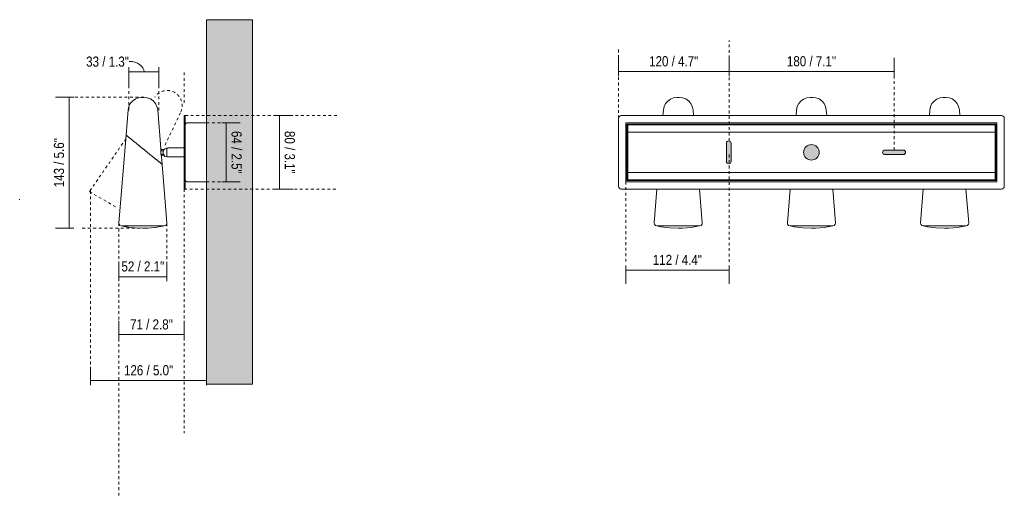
# Model space of a CAD drawing. Header units: millimetres. Extents: x -6836 to -4305, y -1213 to 6836.
# Tile 3 of 4: x -5377 to -4305, y -74 to 448. Entities that reach past the tile are written whole.
import ezdxf

# ---------------------------------------------------------------- set-up
doc = ezdxf.new("R2010")
doc.units = ezdxf.units.MM
doc.linetypes.add('Dash', pattern=[6, 3, -3])
doc.layers.add('A-ANNO-DIMS', color=7, linetype='Dash', lineweight=9, true_color=0xd2d2d2)
for name, color, linetype, lineweight in [('A-ANNO-DIMS-5', 7, 'Continuous', 9), ('A-DETL-GENF', 7, 'Continuous', 9), ('A-WALL', 7, 'Continuous', 9), ('A-WALL-PATT', 7, 'Continuous', 9), ('E-LITE-EQPM', 7, 'Continuous', 20)]:
    doc.layers.add(name, color=color, linetype=linetype, lineweight=lineweight)
doc.styles.add('Arial Narrow', font='ARIALN.TTF', dxfattribs={"height": 11})
doc.dimstyles.new('FARO_-_2_2mm_Arial_Narrow_mm_Inch_Left', dxfattribs={"dimscale": 304.8, "dimtxt": 11.257741, "dimasz": 0, "dimexe": 0.049213, "dimexo": 0.0625, "dimgap": 0.008202, "dimtad": 1, "dimdec": 0, "dimzin": 0, "dimdsep": 46, "dimtxsty": 'Arial Narrow', "dimblk1": 'NONE', "dimblk2": 'NONE', "dimsah": 1, "dimcen": 0.09, "dimadec": 0, "dimazin": 0, "dimtfac": 1, "dimtdec": 4, "dimtix": 1, "dimtmove": 0, "dimatfit": 3, "dimfxl": 0.016404, "dimfxlon": 1, "dimtvp": 1, "dimtolj": 1, "dimtzin": 0, "dimarcsym": 2})
doc.dimstyles.new('FARO_-_2_2mm_Arial_Narrow_mm_Inch_Left_1', dxfattribs={"dimscale": 304.8, "dimtxt": 11.257741, "dimasz": 0, "dimexe": 0.049213, "dimexo": 0.0625, "dimgap": 0.008202, "dimtad": 1, "dimdec": 0, "dimzin": 0, "dimdsep": 46, "dimtxsty": 'Arial Narrow', "dimblk1": 'NONE', "dimblk2": 'NONE', "dimsah": 1, "dimcen": 0.09, "dimadec": 0, "dimazin": 0, "dimtfac": 1, "dimtdec": 4, "dimtix": 1, "dimtmove": 1, "dimatfit": 3, "dimfxl": 0.016404, "dimfxlon": 1, "dimtvp": 1, "dimtolj": 1, "dimtzin": 0, "dimarcsym": 2})
doc.dimstyles.new('FARO_-_2_2mm_Arial_Narrow_mm_Inch_Right', dxfattribs={"dimscale": 304.8, "dimtxt": 11.257741, "dimasz": 0, "dimexe": 0.049213, "dimexo": 0.0625, "dimgap": 0.008202, "dimtad": 1, "dimdec": 0, "dimzin": 0, "dimdsep": 46, "dimtxsty": 'Arial Narrow', "dimblk1": 'NONE', "dimblk2": 'NONE', "dimsah": 1, "dimcen": 0.09, "dimadec": 0, "dimazin": 0, "dimtfac": 1, "dimtdec": 4, "dimtix": 1, "dimtmove": 0, "dimatfit": 3, "dimfxl": 0.016404, "dimfxlon": 1, "dimtvp": 1, "dimtolj": 1, "dimtzin": 0, "dimarcsym": 2})

# ---------------------------------------------------------------- blocks, each defined once
blk = doc.blocks.new('29043 - 29043 LAO LED Black wall lamp 3L-583270-Lateral_PDF')
at = {"layer": 'E-LITE-EQPM'}
for p, q in [((-3349.8, 358.9), (-3349.7, 359)), ((-3349.8, 358.9), (-3349.7, 359)), ((-3339.8, 362.9), (-3339.5, 362.9)), ((-3339.8, 362.9), (-3339.5, 362.9)), ((-3327.1, 359), (-3327, 359)), ((-3327.1, 359), (-3327, 359)), ((-3354.5, 349.2), (-3356.7, 321.9)), ((-3322.2, 349.4), (-3322.2, 349.2)), ((-3322.2, 349.4), (-3322.2, 349.2)), ((-3318.8, 307.1), (-3322.2, 349.2)), ((-3292.2, 343), (-3293.4, 343)), ((-3293.4, 340), (-3293.4, 343)), ((-3293.4, 266), (-3293.4, 340)), ((-3292.2, 340), (-3292.2, 343)), ((-3292.2, 266), (-3292.2, 340)), ((-3269, 335), (-3290.2, 335)), ((-3356.7, 321.9), (-3364.6, 226.2)), ((-3318.9, 305.9), (-3318.4, 305.9)), ((-3318.4, 306.8), (-3318.8, 306.8)), ((-3318.4, 305.9), (-3318.4, 306.8)), ((-3315.1, 306), (-3318.4, 306)), ((-3318.4, 305.9), (-3318.4, 304.7)), ((-3318.4, 304.7), (-3315.9, 304.7)), ((-3315.8, 301.2), (-3318.4, 301.2)), ((-3318.4, 301.2), (-3318.4, 299.9)), ((-3312.3, 307.4), (-3312.3, 298)), ((-3293.4, 308), (-3310.4, 308)), ((-3318.4, 299.9), (-3315.6, 299.9)), ((-3318.4, 299.7), (-3318.4, 299.9)), ((-3317.4, 289.9), (-3318.1, 298.8)), ((-3312.1, 226.2), (-3317.4, 289.9)), ((-3312.3, 298), (-3293.4, 298)), ((-3290.2, 271), (-3269, 271)), ((-3293.4, 263), (-3293.4, 266)), ((-3293.4, 263), (-3292.2, 263)), ((-3292.2, 263), (-3292.2, 266)), ((-3315.1, 222.9), (-3361.6, 222.9))]:
    blk.add_line(p, q, dxfattribs=at)
at = {"layer": 'E-LITE-EQPM', "flags": 128}
for points in [[(-3354.5, 349.2), (-3353.7, 352.8), (-3352.1, 356.1), (-3349.8, 358.9), (-3346.8, 361.1), (-3343.4, 362.4), (-3339.8, 362.9), (-3339.5, 362.9)], [(-3352.4, 355.5), (-3352.1, 356.1), (-3351.9, 356.4)], [(-3352.4, 355.5), (-3352.1, 356.1), (-3351.9, 356.4)], [(-3347.1, 360.9), (-3346.8, 361.1), (-3346.2, 361.3)], [(-3347.1, 360.9), (-3346.8, 361.1), (-3346.2, 361.3)], [(-3343.5, 362.4), (-3343.4, 362.4), (-3343, 362.5)], [(-3343.5, 362.4), (-3343.4, 362.4), (-3343, 362.5)], [(-3337.2, 362.9), (-3337.6, 362.9), (-3338.6, 362.9), (-3339.4, 362.9), (-3339.5, 362.9)], [(-3339.5, 362.9), (-3339.1, 362.9), (-3338.6, 362.9)], [(-3338.1, 362.9), (-3337.3, 362.9), (-3337.2, 362.9)], [(-3336.8, 362.9), (-3333.5, 362.5), (-3330.1, 361.2), (-3327.1, 359), (-3324.7, 356.3), (-3323, 353), (-3322.2, 349.4), (-3322.2, 349.2)], [(-3333.9, 362.5), (-3333.5, 362.5), (-3333.3, 362.4)], [(-3333.9, 362.5), (-3333.5, 362.5), (-3333.3, 362.4)], [(-3330.7, 361.4), (-3330.1, 361.2), (-3329.8, 360.9)], [(-3330.7, 361.4), (-3330.1, 361.2), (-3329.8, 360.9)], [(-3324.9, 356.5), (-3324.7, 356.3), (-3324.4, 355.7)], [(-3324.9, 356.5), (-3324.7, 356.3), (-3324.4, 355.7)], [(-3353.8, 352.4), (-3353.7, 352.8), (-3353.5, 353.3)], [(-3353.8, 352.4), (-3353.7, 352.8), (-3353.5, 353.3)], [(-3323.3, 353.5), (-3323, 353), (-3323, 352.5)], [(-3323.3, 353.5), (-3323, 353), (-3323, 352.5)], [(-3315.8, 301.2), (-3316.1, 302.3), (-3316.1, 303.6), (-3315.8, 304.7)], [(-3315.8, 304.7), (-3315.8, 304.8), (-3315.1, 306), (-3314.1, 306.8), (-3312.9, 307.3)], [(-3315, 299.9), (-3315.7, 301), (-3315.8, 301.2)], [(-3312.3, 298), (-3314.3, 298.6), (-3315.8, 299.9), (-3315.8, 299.9)], [(-3362.6, 223.2), (-3363.2, 223.4), (-3364.3, 224.6), (-3364.6, 226.2), (-3364.6, 226.2)], [(-3312.1, 226.2), (-3312.4, 224.6), (-3313.5, 223.4), (-3315.1, 222.9), (-3315.1, 222.9)], [(-3364.1, 224.4), (-3364.3, 224.6), (-3364.3, 224.7)], [(-3364.1, 224.4), (-3364.3, 224.6), (-3364.3, 224.7)], [(-3363, 223.3), (-3363.2, 223.4), (-3363.4, 223.6)], [(-3363, 223.3), (-3363.2, 223.4), (-3363.4, 223.6)], [(-3361.6, 222.9), (-3361.2, 222.9), (-3359.8, 222.9), (-3357.7, 222.9), (-3354.7, 222.9), (-3351.2, 222.9), (-3347.1, 222.9), (-3342.7, 222.9), (-3338.2, 222.9), (-3333.6, 222.9), (-3329.3, 222.9), (-3325.2, 222.9), (-3321.7, 222.9), (-3318.9, 222.9), (-3316.8, 222.9), (-3315.5, 222.9), (-3315.1, 222.9)], [(-3338.4, 220.2), (-3347.8, 220.6), (-3357.2, 222), (-3361.5, 222.9)], [(-3355.6, 221.8), (-3357.2, 222), (-3361.3, 222.9)], [(-3355.6, 221.8), (-3357.2, 222), (-3361.3, 222.9)], [(-3347, 220.6), (-3347.8, 220.6), (-3348.5, 220.7)], [(-3347, 220.6), (-3347.8, 220.6), (-3348.5, 220.7)], [(-3315.2, 222.9), (-3324.5, 221.2), (-3333.9, 220.3), (-3338.4, 220.2)], [(-3333, 220.4), (-3333.9, 220.3), (-3338.4, 220.2)], [(-3333, 220.4), (-3333.9, 220.3), (-3338.4, 220.2)], [(-3315.4, 222.9), (-3324.5, 221.2), (-3325.3, 221.1)], [(-3315.4, 222.9), (-3324.5, 221.2), (-3325.3, 221.1)], [(-3313.3, 223.6), (-3313.5, 223.4), (-3313.7, 223.3)], [(-3313.3, 223.6), (-3313.5, 223.4), (-3313.7, 223.3)], [(-3312.4, 224.7), (-3312.4, 224.6), (-3312.6, 224.4)], [(-3312.4, 224.7), (-3312.4, 224.6), (-3312.6, 224.4)]]:
    blk.add_lwpolyline(points, dxfattribs=at)
at = {"layer": 'E-LITE-EQPM'}
for points, knots in [([(-3290.2, 335), (-3290.3, 335), (-3290.6, 335), (-3290.9, 334.9), (-3291.2, 334.7), (-3291.4, 334.6), (-3291.6, 334.4), (-3291.7, 334.3), (-3291.8, 334.1), (-3291.9, 334), (-3292, 333.8), (-3292.1, 333.4), (-3292.2, 333.2), (-3292.2, 333)], [-1, -1, -1, -1, -0.833333, -0.75, -0.666667, -0.583333, -0.5, -0.416667, -0.375, -0.333333, -0.25, -0.166667, 0, 0, 0, 0]), ([(-3356.7, 321.9), (-3356.7, 321.9), (-3356.5, 321.7), (-3356, 321.3), (-3355.5, 320.9), (-3355.1, 320.6), (-3354.6, 320.2), (-3353.5, 319.3), (-3352.3, 318.3), (-3351.4, 317.6), (-3350.9, 317.2), (-3349.8, 316.3), (-3348.1, 314.9), (-3346.3, 313.4), (-3344.6, 312.1), (-3342.6, 310.5), (-3339.1, 307.6), (-3335, 304.3), (-3331.5, 301.4), (-3329.5, 299.8), (-3328.1, 298.7), (-3326.7, 297.5), (-3325.3, 296.4), (-3324, 295.3), (-3323, 294.5), (-3322.2, 293.9), (-3321.5, 293.3), (-3320.6, 292.6), (-3319.6, 291.8), (-3318.9, 291.1), (-3318.3, 290.7), (-3317.6, 290.2), (-3317.4, 290), (-3317.4, 289.9)], [-1, -1, -1, -1, -0.958333, -0.916667, -0.895833, -0.885417, -0.875, -0.833333, -0.791667, -0.78125, -0.770833, -0.75, -0.708333, -0.666667, -0.638889, -0.611111, -0.555556, -0.444444, -0.388889, -0.361111, -0.333333, -0.305556, -0.277778, -0.25, -0.222222, -0.208333, -0.194444, -0.166667, -0.138889, -0.111111, -0.083333, -0.055556, 0, 0, 0, 0]), ([(-3317.4, 289.9), (-3317.4, 290), (-3317.8, 290.3), (-3318.6, 290.9), (-3319.1, 291.4), (-3319.8, 291.9), (-3320.8, 292.8), (-3322, 293.7), (-3322.9, 294.5), (-3323.9, 295.3), (-3325.3, 296.4), (-3327, 297.8), (-3329.4, 299.7), (-3332.5, 302.2), (-3336.3, 305.3), (-3339.9, 308.2), (-3342.6, 310.5), (-3344.6, 312.1), (-3346, 313.2), (-3347.4, 314.4), (-3348.8, 315.5), (-3350.1, 316.5), (-3351.1, 317.4), (-3351.9, 318), (-3352.6, 318.6), (-3353.5, 319.3), (-3354.5, 320.1), (-3355.2, 320.7), (-3355.8, 321.2), (-3356.4, 321.7), (-3356.7, 321.9), (-3356.7, 321.9)], [-1, -1, -1, -1, -0.930556, -0.895833, -0.878472, -0.861111, -0.826389, -0.791667, -0.774306, -0.756944, -0.722222, -0.6875, -0.652778, -0.583333, -0.513889, -0.444444, -0.388889, -0.361111, -0.333333, -0.305556, -0.277778, -0.25, -0.222222, -0.208333, -0.194444, -0.166667, -0.138889, -0.111111, -0.083333, -0.055556, 0, 0, 0, 0]), ([(-3318.1, 298.8), (-3318.1, 298.8), (-3318.1, 298.9), (-3318.2, 299.3), (-3318.3, 299.6), (-3318.3, 299.8), (-3318.4, 300), (-3318.5, 300.3), (-3318.5, 300.6), (-3318.6, 300.9), (-3318.6, 301.2), (-3318.7, 301.5), (-3318.7, 301.8), (-3318.8, 302.3), (-3318.9, 302.9), (-3318.9, 303.6), (-3318.9, 304.3), (-3318.9, 305), (-3318.9, 305.5), (-3318.9, 305.8), (-3318.9, 306.1), (-3318.9, 306.3), (-3318.8, 306.6), (-3318.8, 306.9), (-3318.8, 307.1), (-3318.8, 307.1)], [-1, -1, -1, -1, -0.888889, -0.833333, -0.805556, -0.777778, -0.75, -0.722222, -0.694444, -0.666667, -0.638889, -0.611111, -0.583333, -0.555556, -0.5, -0.444444, -0.388889, -0.333333, -0.277778, -0.25, -0.222222, -0.194444, -0.166667, -0.111111, 0, 0, 0, 0]), ([(-3310.4, 308), (-3310.4, 308), (-3310.4, 308), (-3310.7, 307.9), (-3311.1, 307.6), (-3311.8, 307.5), (-3312.1, 307.4), (-3312.3, 307.4)], [0, 0, 0, 0, 0.166667, 0.333333, 0.666667, 0.833333, 1, 1, 1, 1]), ([(-3292.2, 273), (-3292.2, 272.8), (-3292.1, 272.6), (-3292, 272.2), (-3291.9, 272), (-3291.8, 271.9), (-3291.7, 271.7), (-3291.6, 271.6), (-3291.4, 271.4), (-3291.2, 271.3), (-3290.9, 271.1), (-3290.6, 271), (-3290.3, 271), (-3290.2, 271)], [0, 0, 0, 0, 0.166667, 0.25, 0.333333, 0.375, 0.416667, 0.5, 0.583333, 0.666667, 0.75, 0.833333, 1, 1, 1, 1])]:
    blk.add_open_spline(points, degree=3, knots=knots, dxfattribs=at)
for points in [[(-3312.9, 307.3), (-3312.8, 307.3), (-3312.6, 307.3), (-3312.4, 307.3), (-3312.3, 307.4)], [(-3315.8, 299.9), (-3315.8, 299.9), (-3315.7, 299.9), (-3315.3, 299.9), (-3315, 299.9)]]:
    blk.add_open_spline(points, degree=3, dxfattribs=at)
blk = doc.blocks.new('29043 - 29043 LAO LED Black wall lamp 3L-583270-Alzado_PDF Fixing')
at = {"layer": 'E-LITE-EQPM', "color": 253, "true_color": 0xaaaaaa}
for p, q in [((6415.4, 349.2), (6414.9, 343)), ((6448.1, 343), (6447.6, 349.2)), ((6560.4, 349.2), (6559.9, 343)), ((6593.1, 343), (6592.6, 349.2)), ((6705.4, 349.2), (6704.9, 343)), ((6738.1, 343), (6737.6, 349.2)), ((6366.5, 266), (6366.5, 340)), ((6369.5, 343), (6783.5, 343)), ((6374.5, 335), (6778.5, 335)), ((6374.5, 271), (6374.5, 335)), ((6375.7, 333.8), (6375.7, 272.2)), ((6375.7, 333.8), (6777.3, 333.8)), ((6376.5, 325), (6376.5, 333)), ((6376.5, 333), (6776.5, 333)), ((6776.5, 333), (6776.5, 325)), ((6777.3, 272.2), (6777.3, 333.8)), ((6778.5, 335), (6778.5, 271)), ((6786.5, 340), (6786.5, 266)), ((6376.5, 273), (6376.5, 281)), ((6776.5, 281), (6776.5, 273)), ((6778.5, 271), (6374.5, 271)), ((6375.7, 272.2), (6777.3, 272.2)), ((6776.5, 273), (6376.5, 273)), ((6783.5, 263), (6369.5, 263)), ((6408.3, 263), (6405.3, 226.2)), ((6457.7, 226.2), (6454.7, 263)), ((6553.3, 263), (6550.3, 226.2)), ((6602.7, 226.2), (6599.7, 263)), ((6698.3, 263), (6695.3, 226.2)), ((6747.7, 226.2), (6744.7, 263)), ((6408.4, 222.9), (6408.2, 222.9)), ((6431.5, 222.9), (6408.2, 222.9)), ((6454.7, 222.9), (6431.5, 222.9)), ((6454.8, 222.9), (6454.6, 222.9)), ((6553.4, 222.9), (6553.2, 222.9)), ((6576.5, 222.9), (6553.2, 222.9)), ((6599.7, 222.9), (6576.5, 222.9)), ((6599.8, 222.9), (6599.6, 222.9)), ((6698.4, 222.9), (6698.2, 222.9)), ((6721.5, 222.9), (6698.2, 222.9)), ((6744.7, 222.9), (6721.5, 222.9)), ((6744.8, 222.9), (6744.6, 222.9))]:
    blk.add_line(p, q, dxfattribs=at)
at = {"layer": 'E-LITE-EQPM', "color": 253, "true_color": 0xaaaaaa, "flags": 128}
for points in [[(6415.4, 349.2), (6416.1, 352.8), (6417.7, 356.1), (6420.1, 358.9), (6423, 361.1), (6426.5, 362.4), (6430.1, 362.9), (6430.3, 362.9)], [(6431.5, 362.9), (6430.6, 362.9), (6430.3, 362.9)], [(6430.3, 362.9), (6430.7, 362.9), (6431.5, 362.9)], [(6431.5, 362.9), (6432.4, 362.9), (6432.7, 362.9)], [(6432.7, 362.9), (6432.3, 362.9), (6431.5, 362.9)], [(6432.7, 362.9), (6436.3, 362.5), (6439.8, 361.2), (6442.8, 359), (6445.2, 356.3), (6446.8, 353), (6447.6, 349.4), (6447.6, 349.2)], [(6560.4, 349.2), (6561.1, 352.8), (6562.7, 356.1), (6565.1, 358.9), (6568, 361.1), (6571.5, 362.4), (6575.1, 362.9), (6575.3, 362.9)], [(6576.5, 362.9), (6575.6, 362.9), (6575.3, 362.9)], [(6575.3, 362.9), (6575.7, 362.9), (6576.5, 362.9)], [(6576.5, 362.9), (6577.4, 362.9), (6577.7, 362.9)], [(6577.7, 362.9), (6577.3, 362.9), (6576.5, 362.9)], [(6577.7, 362.9), (6581.3, 362.5), (6584.8, 361.2), (6587.8, 359), (6590.2, 356.3), (6591.8, 353), (6592.6, 349.4), (6592.6, 349.2)], [(6705.4, 349.2), (6706.1, 352.8), (6707.7, 356.1), (6710.1, 358.9), (6713, 361.1), (6716.5, 362.4), (6720.1, 362.9), (6720.3, 362.9)], [(6721.5, 362.9), (6720.6, 362.9), (6720.3, 362.9)], [(6720.3, 362.9), (6720.7, 362.9), (6721.5, 362.9)], [(6721.5, 362.9), (6722.4, 362.9), (6722.7, 362.9)], [(6722.7, 362.9), (6722.3, 362.9), (6721.5, 362.9)], [(6722.7, 362.9), (6726.3, 362.5), (6729.8, 361.2), (6732.8, 359), (6735.2, 356.3), (6736.8, 353), (6737.6, 349.4), (6737.6, 349.2)], [(6408.2, 222.9), (6406.7, 223.4), (6405.6, 224.6), (6405.3, 226.2), (6405.3, 226.2)], [(6457.7, 226.2), (6457.4, 224.6), (6456.3, 223.4), (6454.8, 222.9), (6454.8, 222.9)], [(6553.2, 222.9), (6551.7, 223.4), (6550.6, 224.6), (6550.3, 226.2), (6550.3, 226.2)], [(6602.7, 226.2), (6602.4, 224.6), (6601.3, 223.4), (6599.8, 222.9), (6599.8, 222.9)], [(6698.2, 222.9), (6696.7, 223.4), (6695.6, 224.6), (6695.3, 226.2), (6695.3, 226.2)], [(6747.7, 226.2), (6747.4, 224.6), (6746.3, 223.4), (6744.8, 222.9), (6744.8, 222.9)], [(6408.2, 222.9), (6408.7, 222.9), (6410, 222.9), (6412.2, 222.9), (6415.1, 222.9), (6418.7, 222.9), (6422.7, 222.9), (6427.1, 222.9), (6431.5, 222.9)], [(6431.5, 220.2), (6422.1, 220.6), (6412.7, 222), (6408.3, 222.9)], [(6454.7, 222.9), (6445.4, 221.2), (6436, 220.3), (6431.5, 220.2)], [(6431.5, 222.9), (6436.1, 222.9), (6440.4, 222.9), (6444.5, 222.9), (6448, 222.9), (6450.9, 222.9), (6453, 222.9), (6454.3, 222.9), (6454.8, 222.9)], [(6553.2, 222.9), (6553.7, 222.9), (6555, 222.9), (6557.2, 222.9), (6560.1, 222.9), (6563.7, 222.9), (6567.7, 222.9), (6572.1, 222.9), (6576.5, 222.9)], [(6576.5, 220.2), (6567.1, 220.6), (6557.7, 222), (6553.3, 222.9)], [(6599.7, 222.9), (6590.4, 221.2), (6581, 220.3), (6576.5, 220.2)], [(6576.5, 222.9), (6581.1, 222.9), (6585.4, 222.9), (6589.5, 222.9), (6593, 222.9), (6595.9, 222.9), (6598, 222.9), (6599.3, 222.9), (6599.8, 222.9)], [(6698.2, 222.9), (6698.7, 222.9), (6700, 222.9), (6702.2, 222.9), (6705.1, 222.9), (6708.7, 222.9), (6712.7, 222.9), (6717.1, 222.9), (6721.5, 222.9)], [(6721.5, 220.2), (6712.1, 220.6), (6702.7, 222), (6698.3, 222.9)], [(6744.7, 222.9), (6735.4, 221.2), (6726, 220.3), (6721.5, 220.2)], [(6721.5, 222.9), (6726.1, 222.9), (6730.4, 222.9), (6734.5, 222.9), (6738, 222.9), (6740.9, 222.9), (6743, 222.9), (6744.3, 222.9), (6744.8, 222.9)]]:
    blk.add_lwpolyline(points, dxfattribs=at)
at = {"layer": 'E-LITE-EQPM', "color": 253, "true_color": 0xaaaaaa}
for centre, radius, start, end in [((6369.5, 340), 3, 90, 180), ((6783.5, 340), 3, 0, 90), ((6369.5, 266), 2.99, 180, 270), ((6783.5, 266), 3, 270, 0)]:
    blk.add_arc(centre, radius, start, end, dxfattribs=at)
for points, knots in [([(6376.5, 333), (6376.4, 333.1), (6376.2, 333.3), (6376, 333.5), (6375.9, 333.6), (6375.8, 333.7), (6375.7, 333.8), (6375.7, 333.8), (6375.7, 333.8)], [-1, -1, -1, -1, -0.75, -0.583333, -0.458333, -0.333333, -0.166667, 0, 0, 0, 0]), ([(6777.3, 333.8), (6777.3, 333.8), (6777.3, 333.8), (6777.2, 333.7), (6777.1, 333.6), (6777, 333.5), (6776.8, 333.4), (6776.7, 333.2), (6776.6, 333.1), (6776.5, 333)], [0, 0, 0, 0, 0.166667, 0.333333, 0.458333, 0.583333, 0.708333, 0.833333, 1, 1, 1, 1]), ([(6375.7, 272.2), (6375.7, 272.2), (6375.7, 272.2), (6375.8, 272.3), (6375.9, 272.4), (6376, 272.5), (6376.1, 272.6), (6376.3, 272.8), (6376.4, 272.9), (6376.5, 273)], [0, 0, 0, 0, 0.166667, 0.333333, 0.458333, 0.583333, 0.708333, 0.833333, 1, 1, 1, 1]), ([(6777.3, 272.2), (6777.3, 272.2), (6777.3, 272.2), (6777.2, 272.3), (6777.1, 272.4), (6777, 272.5), (6776.8, 272.6), (6776.7, 272.8), (6776.6, 272.9), (6776.5, 273)], [0, 0, 0, 0, 0.166667, 0.333333, 0.458333, 0.583333, 0.708333, 0.833333, 1, 1, 1, 1])]:
    blk.add_open_spline(points, degree=3, knots=knots, dxfattribs=at)
blk = doc.blocks.new('DIMBLOCK7-Lateral_PDF')
at = {"layer": 'A-ANNO-DIMS-5', "color": 251, "true_color": 0x5b5b5b}
for p, q in [((-5152, 335), (-5157, 335)), ((-5152.2, 335), (-5137, 335)), ((-5152, 335), (-5152, 271)), ((-5152, 271), (-5157, 271)), ((-5152.2, 271), (-5137, 271))]:
    blk.add_line(p, q, dxfattribs=at)
at = {"layer": 'A-ANNO-DIMS-5', "color": 0, "insert": (-5135.3, 326.3), "char_height": 11, "width": 55.967, "attachment_point": 1, "rotation": 270, "line_spacing_factor": 0.974696, "style": 'Arial Narrow'}
blk.add_mtext('64 / 2.5"', dxfattribs=at)
blk = doc.blocks.new('_None')
blk = doc.blocks.new('DIMBLOCK8-Lateral_PDF')
at = {"layer": 'A-ANNO-DIMS-5', "color": 251, "true_color": 0x5b5b5b}
for p, q in [((-5094.1, 343), (-5099.1, 343)), ((-5094.3, 343), (-5079.1, 343)), ((-5094.1, 343), (-5094.1, 263)), ((-5094.1, 263), (-5099.1, 263)), ((-5094.3, 263), (-5079.1, 263))]:
    blk.add_line(p, q, dxfattribs=at)
at = {"layer": 'A-ANNO-DIMS-5', "color": 0, "insert": (-5077.4, 326.3), "char_height": 11, "width": 55.967, "attachment_point": 1, "rotation": 270, "line_spacing_factor": 0.974696, "style": 'Arial Narrow'}
blk.add_mtext('80 / 3.1"', dxfattribs=at)
blk = doc.blocks.new('DIMBLOCK9-Lateral_PDF')
at = {"layer": 'A-ANNO-DIMS-5', "color": 251, "true_color": 0x5b5b5b}
for p, q in [((-5269.1, 104.1), (-5269.1, 119.3)), ((-5197.9, 104.1), (-5197.9, 119.3)), ((-5269.1, 104.3), (-5197.9, 104.3)), ((-5269.1, 104.3), (-5269.1, 99.3)), ((-5197.9, 104.3), (-5197.9, 99.3))]:
    blk.add_line(p, q, dxfattribs=at)
at = {"layer": 'A-ANNO-DIMS-5', "color": 0, "insert": (-5256.8, 121), "char_height": 11, "width": 55.967, "attachment_point": 1, "line_spacing_factor": 0.974696, "style": 'Arial Narrow'}
blk.add_mtext('71 / 2.8"', dxfattribs=at)
blk = doc.blocks.new('DIMBLOCK10-Lateral_PDF')
at = {"layer": 'A-ANNO-DIMS-5', "color": 251, "true_color": 0x5b5b5b}
for p, q in [((-5269.1, 167.3), (-5269.1, 182.5)), ((-5216.7, 167.3), (-5216.7, 182.5)), ((-5269.1, 167.5), (-5216.7, 167.5)), ((-5269.1, 167.5), (-5269.1, 162.5)), ((-5216.7, 167.5), (-5216.7, 162.5))]:
    blk.add_line(p, q, dxfattribs=at)
at = {"layer": 'A-ANNO-DIMS-5', "color": 0, "insert": (-5266.2, 184.2), "char_height": 11, "width": 55.967, "attachment_point": 1, "line_spacing_factor": 0.974696, "style": 'Arial Narrow'}
blk.add_mtext('52 / 2.1"', dxfattribs=at)
blk = doc.blocks.new('DIMBLOCK11-Lateral_PDF')
at = {"layer": 'A-ANNO-DIMS-5', "color": 251, "true_color": 0x5b5b5b}
for p, q in [((-5258, 390.7), (-5258, 395.7)), ((-5258, 390.9), (-5258, 375.7)), ((-5225.3, 390.7), (-5258, 390.7)), ((-5225.3, 390.7), (-5225.3, 395.7)), ((-5225.3, 390.9), (-5225.3, 375.7))]:
    blk.add_line(p, q, dxfattribs=at)
blk.add_ellipse((-5257.9, 390.7), major_axis=(16.3, 0), ratio=0.702192, start_param=0, end_param=1.570796, dxfattribs=at)
at = {"layer": 'A-ANNO-DIMS-5', "color": 0, "insert": (-5304.6, 407.4), "char_height": 11, "width": 55.967, "attachment_point": 1, "line_spacing_factor": 0.974696, "style": 'Arial Narrow'}
blk.add_mtext('33 / 1.3"', dxfattribs=at)
blk = doc.blocks.new('DIMBLOCK12-Lateral_PDF')
at = {"layer": 'A-ANNO-DIMS-5', "color": 251, "true_color": 0x5b5b5b}
for p, q in [((-5318, 363), (-5338, 363)), ((-5323, 363), (-5323, 220.3)), ((-5323, 363), (-5318, 363)), ((-5318, 220.3), (-5338, 220.3)), ((-5323, 220.3), (-5318, 220.3))]:
    blk.add_line(p, q, dxfattribs=at)
at = {"layer": 'A-ANNO-DIMS-5', "color": 0, "insert": (-5339.7, 264.9), "char_height": 11, "width": 64.33, "attachment_point": 1, "rotation": 90, "line_spacing_factor": 0.974696, "style": 'Arial Narrow'}
blk.add_mtext('143 / 5.6"', dxfattribs=at)
blk = doc.blocks.new('DIMBLOCK13-Lateral_PDF')
at = {"layer": 'A-ANNO-DIMS-5', "color": 251, "true_color": 0x5b5b5b}
for p, q in [((-5299.8, 54.1), (-5299.8, 69.3)), ((-5173.5, 54.1), (-5173.5, 69.3)), ((-5299.8, 54.3), (-5173.5, 54.3)), ((-5299.8, 54.3), (-5299.8, 49.3)), ((-5173.5, 54.3), (-5173.5, 49.3))]:
    blk.add_line(p, q, dxfattribs=at)
at = {"layer": 'A-ANNO-DIMS-5', "color": 0, "insert": (-5263.4, 71), "char_height": 11, "width": 64.33, "attachment_point": 1, "line_spacing_factor": 0.974696, "style": 'Arial Narrow'}
blk.add_mtext('126 / 5.0"', dxfattribs=at)
blk = doc.blocks.new('DIMBLOCK14-Alzado_PDF Fixing')
at = {"layer": 'A-ANNO-DIMS-5', "color": 251, "true_color": 0x5b5b5b}
for p, q in [((-4717, 179.6), (-4717, 159.6)), ((-4717, 174.6), (-4717, 179.6)), ((-4717, 174.6), (-4604.7, 174.6)), ((-4604.7, 179.6), (-4604.7, 159.6)), ((-4604.7, 174.6), (-4604.7, 179.6))]:
    blk.add_line(p, q, dxfattribs=at)
at = {"layer": 'A-ANNO-DIMS-5', "color": 0, "insert": (-4687.7, 191.3), "char_height": 11, "width": 64.33, "attachment_point": 1, "line_spacing_factor": 0.974696, "style": 'Arial Narrow'}
blk.add_mtext('112 / 4.4"', dxfattribs=at)
blk = doc.blocks.new('DIMBLOCK15-Alzado_PDF Fixing')
at = {"layer": 'A-ANNO-DIMS-5', "color": 251, "true_color": 0x5b5b5b}
for p, q in [((-4725, 390.9), (-4725, 406.1)), ((-4604.7, 390.9), (-4604.7, 406.1)), ((-4725, 391.1), (-4604.7, 391.1)), ((-4725, 391.1), (-4725, 386.1)), ((-4604.7, 391.1), (-4604.7, 386.1))]:
    blk.add_line(p, q, dxfattribs=at)
at = {"layer": 'A-ANNO-DIMS-5', "color": 0, "insert": (-4691.7, 407.8), "char_height": 11, "width": 64.33, "attachment_point": 1, "line_spacing_factor": 0.974696, "style": 'Arial Narrow'}
blk.add_mtext('120 / 4.7"', dxfattribs=at)
blk = doc.blocks.new('DIMBLOCK16-Alzado_PDF Fixing')
at = {"layer": 'A-ANNO-DIMS-5', "color": 251, "true_color": 0x5b5b5b}
for p, q in [((-4604.7, 390.9), (-4604.7, 406.1)), ((-4425, 390.9), (-4425, 406.1)), ((-4604.7, 391.1), (-4425, 391.1)), ((-4604.7, 391.1), (-4604.7, 386.1)), ((-4425, 391.1), (-4425, 386.1))]:
    blk.add_line(p, q, dxfattribs=at)
at = {"layer": 'A-ANNO-DIMS-5', "color": 0, "insert": (-4541.7, 407.8), "char_height": 11, "width": 64.33, "attachment_point": 1, "line_spacing_factor": 0.974696, "style": 'Arial Narrow'}
blk.add_mtext('180 / 7.1"', dxfattribs=at)

msp = doc.modelspace()

# ---------------------------------------------------------------- hatches: boundary and pattern name
at = {"layer": 'A-DETL-GENF', "true_color": 0xc0c0c0}
h = msp.add_hatch(color=9, dxfattribs=at)
h.paths.add_polyline_path([(-4605, 290.5), (-4604.4, 290.6), (-4603.8, 290.8), (-4603.2, 291.2), (-4602.8, 291.7), (-4602.6, 292.4), (-4602.5, 293), (-4602.5, 313), (-4602.6, 313.6), (-4602.8, 314.3), (-4603.2, 314.8), (-4603.8, 315.2), (-4604.5, 315.4), (-4605, 315.5), (-4605.7, 315.4), (-4606.3, 315.2), (-4606.8, 314.8), (-4607.2, 314.2), (-4607.4, 313.6), (-4607.5, 313), (-4607.5, 293), (-4607.4, 292.4), (-4607.2, 291.7), (-4606.8, 291.2), (-4606.3, 290.8), (-4605.7, 290.6)])
h.paths.add_polyline_path([(-4515, 294.5), (-4512.8, 294.8), (-4510.8, 295.6), (-4509, 297), (-4507.6, 298.7), (-4506.8, 300.8), (-4506.5, 303), (-4506.8, 305.2), (-4507.6, 307.2), (-4509, 309), (-4510.8, 310.3), (-4512.8, 311.2), (-4515, 311.5), (-4517.2, 311.2), (-4519.3, 310.3), (-4521, 309), (-4522.4, 307.2), (-4523.2, 305.2), (-4523.5, 303), (-4523.2, 300.8), (-4522.4, 298.7), (-4521, 297), (-4519.3, 295.6), (-4517.2, 294.8)])
h.paths.add_polyline_path([(-4432, 300.5), (-4415, 300.5), (-4414.4, 300.6), (-4413.8, 300.8), (-4413.2, 301.2), (-4412.8, 301.8), (-4412.6, 302.4), (-4412.5, 303), (-4412.6, 303.6), (-4412.8, 304.3), (-4413.2, 304.8), (-4413.8, 305.2), (-4414.4, 305.4), (-4415, 305.5), (-4435, 305.5), (-4435.7, 305.4), (-4436.3, 305.2), (-4436.8, 304.8), (-4437.2, 304.3), (-4437.4, 303.6), (-4437.5, 303), (-4437.4, 302.4), (-4437.2, 301.7), (-4436.8, 301.2), (-4436.3, 300.8), (-4435.7, 300.6), (-4435, 300.5)])
at = {"layer": 'A-WALL-PATT', "true_color": 0xf7f7f7}
msp.add_hatch(color=7, dxfattribs=at).paths.add_polyline_path([(-5173.5, 50.3), (-5123.5, 50.3), (-5123.5, 447.6), (-5173.5, 447.6), (-5173.5, 135.1)])

# ---------------------------------------------------------------- linework, layer by layer
at = {"layer": 'A-ANNO-DIMS'}
for p, q in [((-4604.7, 315.5), (-4604.7, 425)), ((-4725, 340), (-4725, 415)), ((-5258, 348.8), (-5258, 396.6)), ((-5225.3, 348.8), (-5225.3, 396.6)), ((-4425, 305.5), (-4425, 405)), ((-5197.9, 357), (-5197.9, 390.5)), ((-5241.8, 363), (-5316.8, 363)), ((-5218.7, 310.9), (-5201.5, 347)), ((-5196.7, 343), (-5031.7, 343)), ((-5173.5, 335), (-5148.5, 335)), ((-5261.3, 317.8), (-5301.1, 260.2)), ((-4604.7, 300.5), (-4604.7, 181)), ((-5173.5, 271), (-5148.5, 271)), ((-4717, 271), (-4717, 181)), ((-5272.5, 243.7), (-5301.1, 260.2)), ((-5299.8, 260.9), (-5299.8, 50.3)), ((-5197.9, 263), (-5197.9, -3)), ((-5197.9, 263), (-5031.7, 263)), ((-5269.1, 225.9), (-5269.1, -74.1)), ((-5216.7, 225.7), (-5216.7, 165.7)), ((-5239.8, 220.3), (-5309.8, 220.3))]:
    msp.add_line(p, q, dxfattribs=at)
at = {"layer": 'A-ANNO-DIMS', "color": 251, "linetype": 'Continuous', "true_color": 0x5b5b5b}
for p, q in [((-4315, 325), (-4715, 325)), ((-4715, 325), (-4715, 281)), ((-4315, 281), (-4315, 325)), ((-4607.5, 293), (-4607.5, 313)), ((-4602.5, 313), (-4602.5, 293)), ((-4435, 305.5), (-4415, 305.5)), ((-4415, 300.5), (-4435, 300.5)), ((-4715, 281), (-4315, 281))]:
    msp.add_line(p, q, dxfattribs=at)
at = {"layer": 'A-ANNO-DIMS'}
msp.add_arc((-5216.4, 354), 16.4, 334.7025, 145.3549, dxfattribs=at)
at = {"layer": 'A-ANNO-DIMS', "color": 251, "linetype": 'Continuous', "true_color": 0x5b5b5b}
for centre, radius, start, end in [((-4605, 313), 2.5, 0, 180), ((-4515, 303), 8.5, 90, 270), ((-4515, 303), 8.5, 270, 90), ((-4435, 303), 2.5, 90, 270), ((-4415, 303), 2.5, 270, 90), ((-4605, 293), 2.5, 180, 360)]:
    msp.add_arc(centre, radius, start, end, dxfattribs=at)
at = {"layer": 'A-WALL', "color": 253, "true_color": 0xaaaaaa}
for p, q in [((-5173.5, 447.6), (-5173.5, 50.3)), ((-5123.5, 447.6), (-5173.5, 447.6)), ((-5123.5, 50.3), (-5123.5, 447.6)), ((-5173.5, 50.3), (-5123.5, 50.3))]:
    msp.add_line(p, q, dxfattribs=at)
at = {"layer": 'E-LITE-EQPM'}
msp.add_line((-5377, 252.1), (-5377, 251.3), dxfattribs=at)

# ---------------------------------------------------------------- block references
msp.add_blockref('29043 - 29043 LAO LED Black wall lamp 3L-583270-Lateral_PDF', (-1904.5, 0), dxfattribs=at)
at = {"layer": 'E-LITE-EQPM', "color": 253, "true_color": 0xaaaaaa}
msp.add_blockref('29043 - 29043 LAO LED Black wall lamp 3L-583270-Alzado_PDF Fixing', (-11091.5, 0), dxfattribs=at)

# ---------------------------------------------------------------- dimensions: what is measured, and where the dimension line sits
at = {"layer": 'A-ANNO-DIMS', "color": 251, "linetype": 'Continuous', "true_color": 0x5b5b5b}
dim = msp.add_linear_dim(base=(-5258, 390.7), p1=(-5225.3, 395.7), p2=(-5258, 395.7), dimstyle='FARO_-_2_2mm_Arial_Narrow_mm_Inch_Left_1', override={"dimpost": '<>', "dimfxl": 32.652969}, dxfattribs=at)
dim.commit()
dim.dimension.update_dxf_attribs({"geometry": 'DIMBLOCK11-Lateral_PDF', "text_midpoint": (-5276.6, 400.1), "dimtype": 160})
for base, p1, p2, override, picture, middle in [((-4604.7, 391.1), (-4725, 386.1), (-4604.7, 386.1), {"dimpost": '<>', "dimfxl": 120.2765}, 'DIMBLOCK15-Alzado_PDF Fixing', (-4664.9, 400.7)), ((-4425, 391.1), (-4604.7, 386.1), (-4425, 386.1), {"dimpost": '<>', "dimfxl": 179.723604}, 'DIMBLOCK16-Alzado_PDF Fixing', (-4514.9, 400.7)), ((-5216.7, 167.5), (-5269.1, 162.5), (-5216.7, 162.5), {"dimpost": '<>', "dimfxl": 52.457903}, 'DIMBLOCK10-Lateral_PDF', (-5242.9, 177.1)), ((-4604.7, 174.6), (-4717, 179.6), (-4604.7, 179.6), {"dimpost": '<>', "dimfxl": 112.2765}, 'DIMBLOCK14-Alzado_PDF Fixing', (-4660.9, 184.2))]:
    dim = msp.add_linear_dim(base=base, p1=p1, p2=p2, dimstyle='FARO_-_2_2mm_Arial_Narrow_mm_Inch_Left', override=override, dxfattribs=at)
    dim.commit()
    dim.dimension.update_dxf_attribs({"geometry": picture, "text_midpoint": middle})
for base, p1, p2, angle, dimstyle, override, picture, middle in [((-5323, 220.3), (-5318, 363), (-5318, 220.3), 90, 'FARO_-_2_2mm_Arial_Narrow_mm_Inch_Left', {"dimpost": '<>', "dimfxl": 142.72396}, 'DIMBLOCK12-Lateral_PDF', (-5332.6, 291.7)), ((-5152, 271), (-5157, 335), (-5157, 271), 90, 'FARO_-_2_2mm_Arial_Narrow_mm_Inch_Right', {"dimtad": 4, "dimpost": '<>', "dimfxl": 64}, 'DIMBLOCK7-Lateral_PDF', (-5142.4, 303)), ((-5094.1, 263), (-5099.1, 343), (-5099.1, 263), 90, 'FARO_-_2_2mm_Arial_Narrow_mm_Inch_Right', {"dimtad": 4, "dimpost": '<>', "dimfxl": 80}, 'DIMBLOCK8-Lateral_PDF', (-5084.5, 303)), ((-5197.9, 104.3), (-5269.1, 99.3), (-5197.9, 99.3), 0, 'FARO_-_2_2mm_Arial_Narrow_mm_Inch_Left', {"dimpost": '<>', "dimfxl": 71.244207}, 'DIMBLOCK9-Lateral_PDF', (-5233.5, 113.9)), ((-5173.5, 54.3), (-5299.8, 49.3), (-5173.5, 49.3), 0, 'FARO_-_2_2mm_Arial_Narrow_mm_Inch_Left', {"dimpost": '<>', "dimfxl": 126.318226}, 'DIMBLOCK13-Lateral_PDF', (-5236.6, 63.9))]:
    dim = msp.add_linear_dim(base=base, p1=p1, p2=p2, angle=angle, dimstyle=dimstyle, override=override, dxfattribs=at)
    dim.commit()
    dim.dimension.update_dxf_attribs({"geometry": picture, "text_midpoint": middle})

doc.saveas('drawing.dxf')
